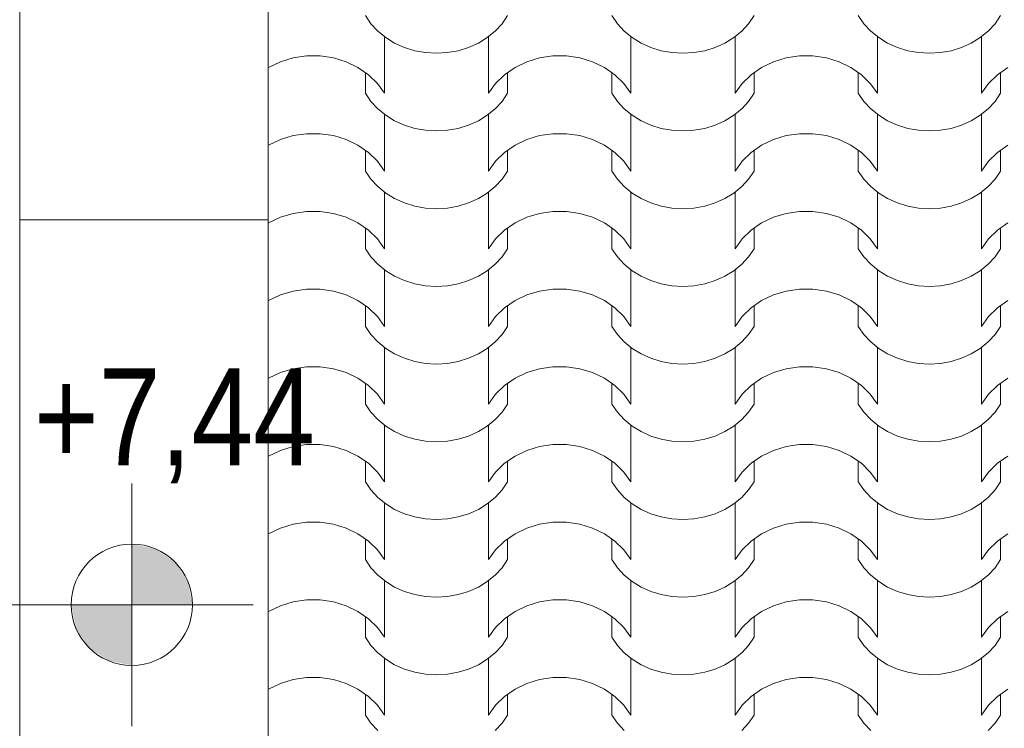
# Model space of a CAD drawing. Extents: x -631805 to -376315, y -40155 to 84873.
# Tile 223 of 256: x -489432 to -487809, y 65354 to 66521. Entities that reach past the tile are written whole.
import ezdxf

# ---------------------------------------------------------------- set-up
doc = ezdxf.new("R2010")
doc.units = 0
doc.header["$MEASUREMENT"] = 0
doc.linetypes.add('Dashed', pattern=[564.444447, 282.222223, -282.222223])
for name, color, linetype, lineweight in [('arch wypelnienia_Nr_Pióra__102', 252, 'Continuous', 9), ('INWENT RZĘDNE_Nr_Pióra__21', 252, 'Continuous', 9), ('INWENT.ŚCIANY_Nr_Pióra__21', 252, 'Continuous', 9), ('INWENT.ŚCIANY_Nr_Pióra__5', 252, 'Continuous', 13)]:
    doc.layers.add(name, color=color, linetype=linetype, lineweight=lineweight)
doc.layers.add('INWENT RZĘDNE', color=252, linetype='Continuous')
doc.styles.add('GENERATED_STYLE_1', font='ARIALN.TTF')

# ---------------------------------------------------------------- blocks, each defined once
blk = doc.blocks.new('*X879')
at = {"layer": 'arch wypelnienia_Nr_Pióra__102', "linetype": 'Continuous'}
for p, q in [((-490551, 130987.5), (-490560.2, 131000.9)), ((-490325.6, 131000.9), (-490334.8, 130987.5)), ((-490144.6, 130987.5), (-490153.8, 131000.9)), ((-489919.2, 131000.9), (-489928.4, 130987.5)), ((-489738.2, 130987.5), (-489747.4, 131000.9)), ((-489512.8, 131000.9), (-489522, 130987.5)), ((-490539.7, 130975.4), (-490551, 130987.5)), ((-490334.8, 130987.5), (-490346.1, 130975.4)), ((-490133.3, 130975.4), (-490144.6, 130987.5)), ((-489928.4, 130987.5), (-489939.7, 130975.4)), ((-489726.9, 130975.4), (-489738.2, 130987.5)), ((-489522, 130987.5), (-489533.3, 130975.4)), ((-490526.6, 130964.7), (-490539.7, 130975.4)), ((-490346.1, 130975.4), (-490359.2, 130964.7)), ((-490120.2, 130964.7), (-490133.3, 130975.4)), ((-489939.7, 130975.4), (-489952.8, 130964.7)), ((-489713.8, 130964.7), (-489726.9, 130975.4)), ((-489533.3, 130975.4), (-489546.4, 130964.7)), ((-490528.8, 130966.2), (-490528.8, 130891.9)), ((-490511.9, 130955.6), (-490526.6, 130964.7)), ((-490495.8, 130948.4), (-490511.9, 130955.6)), ((-490373.9, 130955.6), (-490390, 130948.4)), ((-490359.2, 130964.7), (-490373.9, 130955.6)), ((-490357, 130966.2), (-490357, 130891.9)), ((-490122.4, 130966.2), (-490122.4, 130891.9)), ((-490105.5, 130955.6), (-490120.2, 130964.7)), ((-490089.4, 130948.4), (-490105.5, 130955.6)), ((-489967.5, 130955.6), (-489983.6, 130948.4)), ((-489952.8, 130964.7), (-489967.5, 130955.6)), ((-489950.6, 130966.2), (-489950.6, 130891.9)), ((-489716, 130966.2), (-489716, 130891.9)), ((-489699.1, 130955.6), (-489713.8, 130964.7)), ((-489683, 130948.4), (-489699.1, 130955.6)), ((-489561.1, 130955.6), (-489577.2, 130948.4)), ((-489546.4, 130964.7), (-489561.1, 130955.6)), ((-489544.2, 130966.2), (-489544.2, 130891.9)), ((-490528.8, 130947.2), (-490528.8, 130872.8)), ((-490478.8, 130943.1), (-490495.8, 130948.4)), ((-490461, 130939.9), (-490478.8, 130943.1)), ((-490442.9, 130938.9), (-490461, 130939.9)), ((-490424.8, 130939.9), (-490442.9, 130938.9)), ((-490407, 130943.1), (-490424.8, 130939.9)), ((-490390, 130948.4), (-490407, 130943.1)), ((-490357, 130947.2), (-490357, 130872.8)), ((-490122.4, 130947.2), (-490122.4, 130872.8)), ((-490072.4, 130943.1), (-490089.4, 130948.4)), ((-490054.6, 130939.9), (-490072.4, 130943.1)), ((-490036.5, 130938.9), (-490054.6, 130939.9)), ((-490018.4, 130939.9), (-490036.5, 130938.9)), ((-490000.6, 130943.1), (-490018.4, 130939.9)), ((-489983.6, 130948.4), (-490000.6, 130943.1)), ((-489950.6, 130947.2), (-489950.6, 130872.8)), ((-489716, 130947.2), (-489716, 130872.8)), ((-489666, 130943.1), (-489683, 130948.4)), ((-489648.2, 130939.9), (-489666, 130943.1)), ((-489630.1, 130938.9), (-489648.2, 130939.9)), ((-489612, 130939.9), (-489630.1, 130938.9)), ((-489594.2, 130943.1), (-489612, 130939.9)), ((-489577.2, 130948.4), (-489594.2, 130943.1)), ((-489544.2, 130947.2), (-489544.2, 130872.8)), ((-490719.8, 130915.4), (-490700.3, 130924.8)), ((-490700.3, 130924.8), (-490679.3, 130931.2)), ((-490679.3, 130931.2), (-490657.3, 130934.4)), ((-490657.3, 130934.4), (-490646.1, 130934.4)), ((-490646.1, 130934.4), (-490634.9, 130934.4)), ((-490634.9, 130934.4), (-490612.9, 130931.2)), ((-490612.9, 130931.2), (-490591.9, 130924.8)), ((-490591.9, 130924.8), (-490572.4, 130915.4)), ((-490313.4, 130915.4), (-490293.9, 130924.8)), ((-490293.9, 130924.8), (-490272.9, 130931.2)), ((-490272.9, 130931.2), (-490250.9, 130934.4)), ((-490250.9, 130934.4), (-490239.7, 130934.4)), ((-490239.7, 130934.4), (-490228.5, 130934.4)), ((-490228.5, 130934.4), (-490206.5, 130931.2)), ((-490206.5, 130931.2), (-490185.5, 130924.8)), ((-490185.5, 130924.8), (-490166, 130915.4)), ((-489907, 130915.4), (-489887.5, 130924.8)), ((-489887.5, 130924.8), (-489866.5, 130931.2)), ((-489866.5, 130931.2), (-489844.5, 130934.4)), ((-489844.5, 130934.4), (-489833.3, 130934.4)), ((-489833.3, 130934.4), (-489822.1, 130934.4)), ((-489822.1, 130934.4), (-489800.1, 130931.2)), ((-489800.1, 130931.2), (-489779.1, 130924.8)), ((-489779.1, 130924.8), (-489759.6, 130915.4)), ((-490720.2, 130915.2), (-490719.8, 130915.4)), ((-490572.4, 130915.4), (-490555.1, 130903.4)), ((-490560.2, 130907), (-490560.2, 130872.8)), ((-490555.1, 130903.4), (-490540.4, 130889.1)), ((-490345.4, 130889.1), (-490330.7, 130903.4)), ((-490330.7, 130903.4), (-490313.4, 130915.4)), ((-490325.6, 130907), (-490325.6, 130872.8)), ((-490166, 130915.4), (-490148.7, 130903.4)), ((-490153.8, 130907), (-490153.8, 130872.8)), ((-490148.7, 130903.4), (-490134, 130889.1)), ((-489939, 130889.1), (-489924.3, 130903.4)), ((-489924.3, 130903.4), (-489907, 130915.4)), ((-489919.2, 130907), (-489919.2, 130872.8)), ((-489759.6, 130915.4), (-489742.3, 130903.4)), ((-489747.4, 130907), (-489747.4, 130872.8)), ((-489742.3, 130903.4), (-489727.6, 130889.1)), ((-489532.6, 130889.1), (-489517.9, 130903.4)), ((-489517.9, 130903.4), (-489500.6, 130915.4)), ((-489512.8, 130907), (-489512.8, 130872.8)), ((-490540.4, 130889.1), (-490528.8, 130872.8)), ((-490357, 130872.8), (-490345.4, 130889.1)), ((-490134, 130889.1), (-490122.4, 130872.8)), ((-489950.6, 130872.8), (-489939, 130889.1)), ((-489727.6, 130889.1), (-489716, 130872.8)), ((-489544.2, 130872.8), (-489532.6, 130889.1)), ((-490551, 130859.4), (-490560.2, 130872.8)), ((-490325.6, 130872.8), (-490334.8, 130859.4)), ((-490144.6, 130859.4), (-490153.8, 130872.8)), ((-489919.2, 130872.8), (-489928.4, 130859.4)), ((-489738.2, 130859.4), (-489747.4, 130872.8)), ((-489512.8, 130872.8), (-489522, 130859.4)), ((-490539.7, 130847.3), (-490551, 130859.4)), ((-490334.8, 130859.4), (-490346.1, 130847.3)), ((-490133.3, 130847.3), (-490144.6, 130859.4)), ((-489928.4, 130859.4), (-489939.7, 130847.3)), ((-489726.9, 130847.3), (-489738.2, 130859.4)), ((-489522, 130859.4), (-489533.3, 130847.3)), ((-490526.6, 130836.6), (-490539.7, 130847.3)), ((-490346.1, 130847.3), (-490359.2, 130836.6)), ((-490120.2, 130836.6), (-490133.3, 130847.3)), ((-489939.7, 130847.3), (-489952.8, 130836.6)), ((-489713.8, 130836.6), (-489726.9, 130847.3)), ((-489533.3, 130847.3), (-489546.4, 130836.6)), ((-490528.8, 130838.2), (-490528.8, 130763.8)), ((-490511.9, 130827.5), (-490526.6, 130836.6)), ((-490495.8, 130820.3), (-490511.9, 130827.5)), ((-490373.9, 130827.5), (-490390, 130820.3)), ((-490359.2, 130836.6), (-490373.9, 130827.5)), ((-490357, 130838.2), (-490357, 130763.8)), ((-490122.4, 130838.2), (-490122.4, 130763.8)), ((-490105.5, 130827.5), (-490120.2, 130836.6)), ((-490089.4, 130820.3), (-490105.5, 130827.5)), ((-489967.5, 130827.5), (-489983.6, 130820.3)), ((-489952.8, 130836.6), (-489967.5, 130827.5)), ((-489950.6, 130838.2), (-489950.6, 130763.8)), ((-489716, 130838.2), (-489716, 130763.8)), ((-489699.1, 130827.5), (-489713.8, 130836.6)), ((-489683, 130820.3), (-489699.1, 130827.5)), ((-489561.1, 130827.5), (-489577.2, 130820.3)), ((-489546.4, 130836.6), (-489561.1, 130827.5)), ((-489544.2, 130838.2), (-489544.2, 130763.8)), ((-490679.3, 130803.1), (-490657.3, 130806.3)), ((-490657.3, 130806.3), (-490646.1, 130806.3)), ((-490646.1, 130806.3), (-490634.9, 130806.3)), ((-490634.9, 130806.3), (-490612.9, 130803.1)), ((-490528.8, 130819.1), (-490528.8, 130744.7)), ((-490478.8, 130815.1), (-490495.8, 130820.3)), ((-490461, 130811.9), (-490478.8, 130815.1)), ((-490442.9, 130810.8), (-490461, 130811.9)), ((-490424.8, 130811.9), (-490442.9, 130810.8)), ((-490407, 130815.1), (-490424.8, 130811.9)), ((-490390, 130820.3), (-490407, 130815.1)), ((-490357, 130819.1), (-490357, 130744.7)), ((-490272.9, 130803.1), (-490250.9, 130806.3)), ((-490250.9, 130806.3), (-490239.7, 130806.3)), ((-490239.7, 130806.3), (-490228.5, 130806.3)), ((-490228.5, 130806.3), (-490206.5, 130803.1)), ((-490122.4, 130819.1), (-490122.4, 130744.7)), ((-490072.4, 130815.1), (-490089.4, 130820.3)), ((-490054.6, 130811.9), (-490072.4, 130815.1)), ((-490036.5, 130810.8), (-490054.6, 130811.9)), ((-490018.4, 130811.9), (-490036.5, 130810.8)), ((-490000.6, 130815.1), (-490018.4, 130811.9)), ((-489983.6, 130820.3), (-490000.6, 130815.1)), ((-489950.6, 130819.1), (-489950.6, 130744.7)), ((-489866.5, 130803.1), (-489844.5, 130806.3)), ((-489844.5, 130806.3), (-489833.3, 130806.3)), ((-489833.3, 130806.3), (-489822.1, 130806.3)), ((-489822.1, 130806.3), (-489800.1, 130803.1)), ((-489716, 130819.1), (-489716, 130744.7)), ((-489666, 130815.1), (-489683, 130820.3)), ((-489648.2, 130811.9), (-489666, 130815.1)), ((-489630.1, 130810.8), (-489648.2, 130811.9)), ((-489612, 130811.9), (-489630.1, 130810.8)), ((-489594.2, 130815.1), (-489612, 130811.9)), ((-489577.2, 130820.3), (-489594.2, 130815.1)), ((-489544.2, 130819.1), (-489544.2, 130744.7)), ((-490719.8, 130787.4), (-490700.3, 130796.7)), ((-490700.3, 130796.7), (-490679.3, 130803.1)), ((-490612.9, 130803.1), (-490591.9, 130796.7)), ((-490591.9, 130796.7), (-490572.4, 130787.4)), ((-490313.4, 130787.4), (-490293.9, 130796.7)), ((-490293.9, 130796.7), (-490272.9, 130803.1)), ((-490206.5, 130803.1), (-490185.5, 130796.7)), ((-490185.5, 130796.7), (-490166, 130787.4)), ((-489907, 130787.4), (-489887.5, 130796.7)), ((-489887.5, 130796.7), (-489866.5, 130803.1)), ((-489800.1, 130803.1), (-489779.1, 130796.7)), ((-489779.1, 130796.7), (-489759.6, 130787.4)), ((-490720.2, 130787.1), (-490719.8, 130787.4)), ((-490572.4, 130787.4), (-490555.1, 130775.4)), ((-490560.2, 130778.9), (-490560.2, 130744.7)), ((-490555.1, 130775.4), (-490540.4, 130761)), ((-490345.4, 130761), (-490330.7, 130775.4)), ((-490330.7, 130775.4), (-490313.4, 130787.4)), ((-490325.6, 130778.9), (-490325.6, 130744.7)), ((-490166, 130787.4), (-490148.7, 130775.4)), ((-490153.8, 130778.9), (-490153.8, 130744.7)), ((-490148.7, 130775.4), (-490134, 130761)), ((-489939, 130761), (-489924.3, 130775.4)), ((-489924.3, 130775.4), (-489907, 130787.4)), ((-489919.2, 130778.9), (-489919.2, 130744.7)), ((-489759.6, 130787.4), (-489742.3, 130775.4)), ((-489747.4, 130778.9), (-489747.4, 130744.7)), ((-489742.3, 130775.4), (-489727.6, 130761)), ((-489532.6, 130761), (-489517.9, 130775.4)), ((-489517.9, 130775.4), (-489500.6, 130787.4)), ((-489512.8, 130778.9), (-489512.8, 130744.7)), ((-490540.4, 130761), (-490528.8, 130744.7)), ((-490357, 130744.7), (-490345.4, 130761)), ((-490134, 130761), (-490122.4, 130744.7)), ((-489950.6, 130744.7), (-489939, 130761)), ((-489727.6, 130761), (-489716, 130744.7)), ((-489544.2, 130744.7), (-489532.6, 130761)), ((-490551, 130731.4), (-490560.2, 130744.7)), ((-490325.6, 130744.7), (-490334.8, 130731.4)), ((-490144.6, 130731.4), (-490153.8, 130744.7)), ((-489919.2, 130744.7), (-489928.4, 130731.4)), ((-489738.2, 130731.4), (-489747.4, 130744.7)), ((-489512.8, 130744.7), (-489522, 130731.4)), ((-490539.7, 130719.2), (-490551, 130731.4)), ((-490334.8, 130731.4), (-490346.1, 130719.2)), ((-490133.3, 130719.2), (-490144.6, 130731.4)), ((-489928.4, 130731.4), (-489939.7, 130719.2)), ((-489726.9, 130719.2), (-489738.2, 130731.4)), ((-489522, 130731.4), (-489533.3, 130719.2)), ((-490526.6, 130708.5), (-490539.7, 130719.2)), ((-490528.8, 130710.1), (-490528.8, 130635.7)), ((-490511.9, 130699.5), (-490526.6, 130708.5)), ((-490359.2, 130708.5), (-490373.9, 130699.5)), ((-490346.1, 130719.2), (-490359.2, 130708.5)), ((-490357, 130710.1), (-490357, 130635.7)), ((-490120.2, 130708.5), (-490133.3, 130719.2)), ((-490122.4, 130710.1), (-490122.4, 130635.7)), ((-490105.5, 130699.5), (-490120.2, 130708.5)), ((-489952.8, 130708.5), (-489967.5, 130699.5)), ((-489939.7, 130719.2), (-489952.8, 130708.5)), ((-489950.6, 130710.1), (-489950.6, 130635.7)), ((-489713.8, 130708.5), (-489726.9, 130719.2)), ((-489716, 130710.1), (-489716, 130635.7)), ((-489699.1, 130699.5), (-489713.8, 130708.5)), ((-489546.4, 130708.5), (-489561.1, 130699.5)), ((-489533.3, 130719.2), (-489546.4, 130708.5)), ((-489544.2, 130710.1), (-489544.2, 130635.7)), ((-490495.8, 130692.2), (-490511.9, 130699.5)), ((-490373.9, 130699.5), (-490390, 130692.2)), ((-490089.4, 130692.2), (-490105.5, 130699.5)), ((-489967.5, 130699.5), (-489983.6, 130692.2)), ((-489683, 130692.2), (-489699.1, 130699.5)), ((-489561.1, 130699.5), (-489577.2, 130692.2)), ((-490679.3, 130675), (-490657.3, 130678.3)), ((-490657.3, 130678.3), (-490646.1, 130678.3)), ((-490646.1, 130678.3), (-490634.9, 130678.3)), ((-490634.9, 130678.3), (-490612.9, 130675)), ((-490528.8, 130691), (-490528.8, 130616.7)), ((-490478.8, 130687), (-490495.8, 130692.2)), ((-490461, 130683.8), (-490478.8, 130687)), ((-490442.9, 130682.7), (-490461, 130683.8)), ((-490424.8, 130683.8), (-490442.9, 130682.7)), ((-490407, 130687), (-490424.8, 130683.8)), ((-490390, 130692.2), (-490407, 130687)), ((-490357, 130691), (-490357, 130616.7)), ((-490272.9, 130675), (-490250.9, 130678.3)), ((-490250.9, 130678.3), (-490239.7, 130678.3)), ((-490239.7, 130678.3), (-490228.5, 130678.3)), ((-490228.5, 130678.3), (-490206.5, 130675)), ((-490122.4, 130691), (-490122.4, 130616.7)), ((-490072.4, 130687), (-490089.4, 130692.2)), ((-490054.6, 130683.8), (-490072.4, 130687)), ((-490036.5, 130682.7), (-490054.6, 130683.8)), ((-490018.4, 130683.8), (-490036.5, 130682.7)), ((-490000.6, 130687), (-490018.4, 130683.8)), ((-489983.6, 130692.2), (-490000.6, 130687)), ((-489950.6, 130691), (-489950.6, 130616.7)), ((-489866.5, 130675), (-489844.5, 130678.3)), ((-489844.5, 130678.3), (-489833.3, 130678.3)), ((-489833.3, 130678.3), (-489822.1, 130678.3)), ((-489822.1, 130678.3), (-489800.1, 130675)), ((-489716, 130691), (-489716, 130616.7)), ((-489666, 130687), (-489683, 130692.2)), ((-489648.2, 130683.8), (-489666, 130687)), ((-489630.1, 130682.7), (-489648.2, 130683.8)), ((-489612, 130683.8), (-489630.1, 130682.7)), ((-489594.2, 130687), (-489612, 130683.8)), ((-489577.2, 130692.2), (-489594.2, 130687)), ((-489544.2, 130691), (-489544.2, 130616.7)), ((-490719.8, 130659.3), (-490700.3, 130668.6)), ((-490700.3, 130668.6), (-490679.3, 130675)), ((-490612.9, 130675), (-490591.9, 130668.6)), ((-490591.9, 130668.6), (-490572.4, 130659.3)), ((-490313.4, 130659.3), (-490293.9, 130668.6)), ((-490293.9, 130668.6), (-490272.9, 130675)), ((-490206.5, 130675), (-490185.5, 130668.6)), ((-490185.5, 130668.6), (-490166, 130659.3)), ((-489907, 130659.3), (-489887.5, 130668.6)), ((-489887.5, 130668.6), (-489866.5, 130675)), ((-489800.1, 130675), (-489779.1, 130668.6)), ((-489779.1, 130668.6), (-489759.6, 130659.3)), ((-490720.2, 130659), (-490719.8, 130659.3)), ((-490572.4, 130659.3), (-490555.1, 130647.3)), ((-490560.2, 130650.8), (-490560.2, 130616.7)), ((-490555.1, 130647.3), (-490540.4, 130632.9)), ((-490345.4, 130632.9), (-490330.7, 130647.3)), ((-490330.7, 130647.3), (-490313.4, 130659.3)), ((-490325.6, 130650.8), (-490325.6, 130616.7)), ((-490166, 130659.3), (-490148.7, 130647.3)), ((-490153.8, 130650.8), (-490153.8, 130616.7)), ((-490148.7, 130647.3), (-490134, 130632.9)), ((-489939, 130632.9), (-489924.3, 130647.3)), ((-489924.3, 130647.3), (-489907, 130659.3)), ((-489919.2, 130650.8), (-489919.2, 130616.7)), ((-489759.6, 130659.3), (-489742.3, 130647.3)), ((-489747.4, 130650.8), (-489747.4, 130616.7)), ((-489742.3, 130647.3), (-489727.6, 130632.9)), ((-489532.6, 130632.9), (-489517.9, 130647.3)), ((-489517.9, 130647.3), (-489500.6, 130659.3)), ((-489512.8, 130650.8), (-489512.8, 130616.7)), ((-490540.4, 130632.9), (-490528.8, 130616.7)), ((-490357, 130616.7), (-490345.4, 130632.9)), ((-490134, 130632.9), (-490122.4, 130616.7)), ((-489950.6, 130616.7), (-489939, 130632.9)), ((-489727.6, 130632.9), (-489716, 130616.7)), ((-489544.2, 130616.7), (-489532.6, 130632.9)), ((-490551, 130603.3), (-490560.2, 130616.7)), ((-490325.6, 130616.7), (-490334.8, 130603.3)), ((-490144.6, 130603.3), (-490153.8, 130616.7)), ((-489919.2, 130616.7), (-489928.4, 130603.3)), ((-489738.2, 130603.3), (-489747.4, 130616.7)), ((-489512.8, 130616.7), (-489522, 130603.3)), ((-490539.7, 130591.2), (-490551, 130603.3)), ((-490334.8, 130603.3), (-490346.1, 130591.2)), ((-490133.3, 130591.2), (-490144.6, 130603.3)), ((-489928.4, 130603.3), (-489939.7, 130591.2)), ((-489726.9, 130591.2), (-489738.2, 130603.3)), ((-489522, 130603.3), (-489533.3, 130591.2)), ((-490526.6, 130580.5), (-490539.7, 130591.2)), ((-490528.8, 130582), (-490528.8, 130507.7)), ((-490511.9, 130571.4), (-490526.6, 130580.5)), ((-490359.2, 130580.5), (-490373.9, 130571.4)), ((-490346.1, 130591.2), (-490359.2, 130580.5)), ((-490357, 130582), (-490357, 130507.7)), ((-490120.2, 130580.5), (-490133.3, 130591.2)), ((-490122.4, 130582), (-490122.4, 130507.7)), ((-490105.5, 130571.4), (-490120.2, 130580.5)), ((-489952.8, 130580.5), (-489967.5, 130571.4)), ((-489939.7, 130591.2), (-489952.8, 130580.5)), ((-489950.6, 130582), (-489950.6, 130507.7)), ((-489713.8, 130580.5), (-489726.9, 130591.2)), ((-489716, 130582), (-489716, 130507.7)), ((-489699.1, 130571.4), (-489713.8, 130580.5)), ((-489546.4, 130580.5), (-489561.1, 130571.4)), ((-489533.3, 130591.2), (-489546.4, 130580.5)), ((-489544.2, 130582), (-489544.2, 130507.7)), ((-490528.8, 130563), (-490528.8, 130488.6)), ((-490495.8, 130564.2), (-490511.9, 130571.4)), ((-490478.8, 130558.9), (-490495.8, 130564.2)), ((-490390, 130564.2), (-490407, 130558.9)), ((-490373.9, 130571.4), (-490390, 130564.2)), ((-490357, 130563), (-490357, 130488.6)), ((-490122.4, 130563), (-490122.4, 130488.6)), ((-490089.4, 130564.2), (-490105.5, 130571.4)), ((-490072.4, 130558.9), (-490089.4, 130564.2)), ((-489983.6, 130564.2), (-490000.6, 130558.9)), ((-489967.5, 130571.4), (-489983.6, 130564.2)), ((-489950.6, 130563), (-489950.6, 130488.6)), ((-489716, 130563), (-489716, 130488.6)), ((-489683, 130564.2), (-489699.1, 130571.4)), ((-489666, 130558.9), (-489683, 130564.2)), ((-489577.2, 130564.2), (-489594.2, 130558.9)), ((-489561.1, 130571.4), (-489577.2, 130564.2)), ((-489544.2, 130563), (-489544.2, 130488.6)), ((-490700.3, 130540.6), (-490679.3, 130547)), ((-490679.3, 130547), (-490657.3, 130550.2)), ((-490657.3, 130550.2), (-490646.1, 130550.2)), ((-490646.1, 130550.2), (-490634.9, 130550.2)), ((-490634.9, 130550.2), (-490612.9, 130547)), ((-490612.9, 130547), (-490591.9, 130540.6)), ((-490461, 130555.7), (-490478.8, 130558.9)), ((-490442.9, 130554.6), (-490461, 130555.7)), ((-490424.8, 130555.7), (-490442.9, 130554.6)), ((-490407, 130558.9), (-490424.8, 130555.7)), ((-490293.9, 130540.6), (-490272.9, 130547)), ((-490272.9, 130547), (-490250.9, 130550.2)), ((-490250.9, 130550.2), (-490239.7, 130550.2)), ((-490239.7, 130550.2), (-490228.5, 130550.2)), ((-490228.5, 130550.2), (-490206.5, 130547)), ((-490206.5, 130547), (-490185.5, 130540.6)), ((-490054.6, 130555.7), (-490072.4, 130558.9)), ((-490036.5, 130554.6), (-490054.6, 130555.7)), ((-490018.4, 130555.7), (-490036.5, 130554.6)), ((-490000.6, 130558.9), (-490018.4, 130555.7)), ((-489887.5, 130540.6), (-489866.5, 130547)), ((-489866.5, 130547), (-489844.5, 130550.2)), ((-489844.5, 130550.2), (-489833.3, 130550.2)), ((-489833.3, 130550.2), (-489822.1, 130550.2)), ((-489822.1, 130550.2), (-489800.1, 130547)), ((-489800.1, 130547), (-489779.1, 130540.6)), ((-489648.2, 130555.7), (-489666, 130558.9)), ((-489630.1, 130554.6), (-489648.2, 130555.7)), ((-489612, 130555.7), (-489630.1, 130554.6)), ((-489594.2, 130558.9), (-489612, 130555.7)), ((-490720.2, 130531), (-490719.8, 130531.2)), ((-490719.8, 130531.2), (-490700.3, 130540.6)), ((-490591.9, 130540.6), (-490572.4, 130531.2)), ((-490572.4, 130531.2), (-490555.1, 130519.2)), ((-490330.7, 130519.2), (-490313.4, 130531.2)), ((-490313.4, 130531.2), (-490293.9, 130540.6)), ((-490185.5, 130540.6), (-490166, 130531.2)), ((-490166, 130531.2), (-490148.7, 130519.2)), ((-489924.3, 130519.2), (-489907, 130531.2)), ((-489907, 130531.2), (-489887.5, 130540.6)), ((-489779.1, 130540.6), (-489759.6, 130531.2)), ((-489759.6, 130531.2), (-489742.3, 130519.2)), ((-489517.9, 130519.2), (-489500.6, 130531.2)), ((-490560.2, 130522.8), (-490560.2, 130488.6)), ((-490555.1, 130519.2), (-490540.4, 130504.9)), ((-490345.4, 130504.9), (-490330.7, 130519.2)), ((-490325.6, 130522.8), (-490325.6, 130488.6)), ((-490153.8, 130522.8), (-490153.8, 130488.6)), ((-490148.7, 130519.2), (-490134, 130504.9)), ((-489939, 130504.9), (-489924.3, 130519.2)), ((-489919.2, 130522.8), (-489919.2, 130488.6)), ((-489747.4, 130522.8), (-489747.4, 130488.6)), ((-489742.3, 130519.2), (-489727.6, 130504.9)), ((-489532.6, 130504.9), (-489517.9, 130519.2)), ((-489512.8, 130522.8), (-489512.8, 130488.6)), ((-490540.4, 130504.9), (-490528.8, 130488.6)), ((-490357, 130488.6), (-490345.4, 130504.9)), ((-490134, 130504.9), (-490122.4, 130488.6)), ((-489950.6, 130488.6), (-489939, 130504.9)), ((-489727.6, 130504.9), (-489716, 130488.6)), ((-489544.2, 130488.6), (-489532.6, 130504.9)), ((-490551, 130475.2), (-490560.2, 130488.6)), ((-490325.6, 130488.6), (-490334.8, 130475.2)), ((-490144.6, 130475.2), (-490153.8, 130488.6)), ((-489919.2, 130488.6), (-489928.4, 130475.2)), ((-489738.2, 130475.2), (-489747.4, 130488.6)), ((-489512.8, 130488.6), (-489522, 130475.2)), ((-490539.7, 130463.1), (-490551, 130475.2)), ((-490334.8, 130475.2), (-490346.1, 130463.1)), ((-490133.3, 130463.1), (-490144.6, 130475.2)), ((-489928.4, 130475.2), (-489939.7, 130463.1)), ((-489726.9, 130463.1), (-489738.2, 130475.2)), ((-489522, 130475.2), (-489533.3, 130463.1)), ((-490526.6, 130452.4), (-490539.7, 130463.1)), ((-490528.8, 130453.9), (-490528.8, 130379.6)), ((-490511.9, 130443.3), (-490526.6, 130452.4)), ((-490359.2, 130452.4), (-490373.9, 130443.3)), ((-490346.1, 130463.1), (-490359.2, 130452.4)), ((-490357, 130453.9), (-490357, 130379.6)), ((-490120.2, 130452.4), (-490133.3, 130463.1)), ((-490122.4, 130453.9), (-490122.4, 130379.6)), ((-490105.5, 130443.3), (-490120.2, 130452.4)), ((-489952.8, 130452.4), (-489967.5, 130443.3)), ((-489939.7, 130463.1), (-489952.8, 130452.4)), ((-489950.6, 130453.9), (-489950.6, 130379.6)), ((-489713.8, 130452.4), (-489726.9, 130463.1)), ((-489716, 130453.9), (-489716, 130379.6)), ((-489699.1, 130443.3), (-489713.8, 130452.4)), ((-489546.4, 130452.4), (-489561.1, 130443.3)), ((-489533.3, 130463.1), (-489546.4, 130452.4)), ((-489544.2, 130453.9), (-489544.2, 130379.6)), ((-490528.8, 130434.9), (-490528.8, 130360.5)), ((-490495.8, 130436.1), (-490511.9, 130443.3)), ((-490478.8, 130430.8), (-490495.8, 130436.1)), ((-490390, 130436.1), (-490407, 130430.8)), ((-490373.9, 130443.3), (-490390, 130436.1)), ((-490357, 130434.9), (-490357, 130360.5)), ((-490122.4, 130434.9), (-490122.4, 130360.5)), ((-490089.4, 130436.1), (-490105.5, 130443.3)), ((-490072.4, 130430.8), (-490089.4, 130436.1)), ((-489983.6, 130436.1), (-490000.6, 130430.8)), ((-489967.5, 130443.3), (-489983.6, 130436.1)), ((-489950.6, 130434.9), (-489950.6, 130360.5)), ((-489716, 130434.9), (-489716, 130360.5)), ((-489683, 130436.1), (-489699.1, 130443.3)), ((-489666, 130430.8), (-489683, 130436.1)), ((-489577.2, 130436.1), (-489594.2, 130430.8)), ((-489561.1, 130443.3), (-489577.2, 130436.1)), ((-489544.2, 130434.9), (-489544.2, 130360.5)), ((-490700.3, 130412.5), (-490679.3, 130418.9)), ((-490679.3, 130418.9), (-490657.3, 130422.1)), ((-490657.3, 130422.1), (-490646.1, 130422.1)), ((-490646.1, 130422.1), (-490634.9, 130422.1)), ((-490634.9, 130422.1), (-490612.9, 130418.9)), ((-490612.9, 130418.9), (-490591.9, 130412.5)), ((-490461, 130427.7), (-490478.8, 130430.8)), ((-490442.9, 130426.6), (-490461, 130427.7)), ((-490424.8, 130427.7), (-490442.9, 130426.6)), ((-490407, 130430.8), (-490424.8, 130427.7)), ((-490293.9, 130412.5), (-490272.9, 130418.9)), ((-490272.9, 130418.9), (-490250.9, 130422.1)), ((-490250.9, 130422.1), (-490239.7, 130422.1)), ((-490239.7, 130422.1), (-490228.5, 130422.1)), ((-490228.5, 130422.1), (-490206.5, 130418.9)), ((-490206.5, 130418.9), (-490185.5, 130412.5)), ((-490054.6, 130427.7), (-490072.4, 130430.8)), ((-490036.5, 130426.6), (-490054.6, 130427.7)), ((-490018.4, 130427.7), (-490036.5, 130426.6)), ((-490000.6, 130430.8), (-490018.4, 130427.7)), ((-489887.5, 130412.5), (-489866.5, 130418.9)), ((-489866.5, 130418.9), (-489844.5, 130422.1)), ((-489844.5, 130422.1), (-489833.3, 130422.1)), ((-489833.3, 130422.1), (-489822.1, 130422.1)), ((-489822.1, 130422.1), (-489800.1, 130418.9)), ((-489800.1, 130418.9), (-489779.1, 130412.5)), ((-489648.2, 130427.7), (-489666, 130430.8)), ((-489630.1, 130426.6), (-489648.2, 130427.7)), ((-489612, 130427.7), (-489630.1, 130426.6)), ((-489594.2, 130430.8), (-489612, 130427.7)), ((-490720.2, 130402.9), (-490719.8, 130403.2)), ((-490719.8, 130403.2), (-490700.3, 130412.5)), ((-490591.9, 130412.5), (-490572.4, 130403.2)), ((-490572.4, 130403.2), (-490555.1, 130391.2)), ((-490330.7, 130391.2), (-490313.4, 130403.2)), ((-490313.4, 130403.2), (-490293.9, 130412.5)), ((-490185.5, 130412.5), (-490166, 130403.2)), ((-490166, 130403.2), (-490148.7, 130391.2)), ((-489924.3, 130391.2), (-489907, 130403.2)), ((-489907, 130403.2), (-489887.5, 130412.5)), ((-489779.1, 130412.5), (-489759.6, 130403.2)), ((-489759.6, 130403.2), (-489742.3, 130391.2)), ((-489517.9, 130391.2), (-489500.6, 130403.2)), ((-490560.2, 130394.7), (-490560.2, 130360.5)), ((-490555.1, 130391.2), (-490540.4, 130376.8)), ((-490345.4, 130376.8), (-490330.7, 130391.2)), ((-490325.6, 130394.7), (-490325.6, 130360.5)), ((-490153.8, 130394.7), (-490153.8, 130360.5)), ((-490148.7, 130391.2), (-490134, 130376.8)), ((-489939, 130376.8), (-489924.3, 130391.2)), ((-489919.2, 130394.7), (-489919.2, 130360.5)), ((-489747.4, 130394.7), (-489747.4, 130360.5)), ((-489742.3, 130391.2), (-489727.6, 130376.8)), ((-489532.6, 130376.8), (-489517.9, 130391.2)), ((-489512.8, 130394.7), (-489512.8, 130360.5)), ((-490540.4, 130376.8), (-490528.8, 130360.5)), ((-490357, 130360.5), (-490345.4, 130376.8)), ((-490134, 130376.8), (-490122.4, 130360.5)), ((-489950.6, 130360.5), (-489939, 130376.8)), ((-489727.6, 130376.8), (-489716, 130360.5)), ((-489544.2, 130360.5), (-489532.6, 130376.8)), ((-490551, 130347.2), (-490560.2, 130360.5)), ((-490325.6, 130360.5), (-490334.8, 130347.2)), ((-490144.6, 130347.2), (-490153.8, 130360.5)), ((-489919.2, 130360.5), (-489928.4, 130347.2)), ((-489738.2, 130347.2), (-489747.4, 130360.5)), ((-489512.8, 130360.5), (-489522, 130347.2)), ((-490539.7, 130335), (-490551, 130347.2)), ((-490334.8, 130347.2), (-490346.1, 130335)), ((-490133.3, 130335), (-490144.6, 130347.2)), ((-489928.4, 130347.2), (-489939.7, 130335)), ((-489726.9, 130335), (-489738.2, 130347.2)), ((-489522, 130347.2), (-489533.3, 130335)), ((-490526.6, 130324.3), (-490539.7, 130335)), ((-490528.8, 130325.9), (-490528.8, 130251.5)), ((-490511.9, 130315.3), (-490526.6, 130324.3)), ((-490359.2, 130324.3), (-490373.9, 130315.3)), ((-490346.1, 130335), (-490359.2, 130324.3)), ((-490357, 130325.9), (-490357, 130251.5)), ((-490120.2, 130324.3), (-490133.3, 130335)), ((-490122.4, 130325.9), (-490122.4, 130251.5)), ((-490105.5, 130315.3), (-490120.2, 130324.3)), ((-489952.8, 130324.3), (-489967.5, 130315.3)), ((-489939.7, 130335), (-489952.8, 130324.3)), ((-489950.6, 130325.9), (-489950.6, 130251.5)), ((-489713.8, 130324.3), (-489726.9, 130335)), ((-489716, 130325.9), (-489716, 130251.5)), ((-489699.1, 130315.3), (-489713.8, 130324.3)), ((-489546.4, 130324.3), (-489561.1, 130315.3)), ((-489533.3, 130335), (-489546.4, 130324.3)), ((-489544.2, 130325.9), (-489544.2, 130251.5)), ((-490528.8, 130306.8), (-490528.8, 130232.4)), ((-490495.8, 130308), (-490511.9, 130315.3)), ((-490478.8, 130302.8), (-490495.8, 130308)), ((-490461, 130299.6), (-490478.8, 130302.8)), ((-490407, 130302.8), (-490424.8, 130299.6)), ((-490390, 130308), (-490407, 130302.8)), ((-490373.9, 130315.3), (-490390, 130308)), ((-490357, 130306.8), (-490357, 130232.4)), ((-490122.4, 130306.8), (-490122.4, 130232.4)), ((-490089.4, 130308), (-490105.5, 130315.3)), ((-490072.4, 130302.8), (-490089.4, 130308)), ((-490054.6, 130299.6), (-490072.4, 130302.8)), ((-490000.6, 130302.8), (-490018.4, 130299.6)), ((-489983.6, 130308), (-490000.6, 130302.8)), ((-489967.5, 130315.3), (-489983.6, 130308)), ((-489950.6, 130306.8), (-489950.6, 130232.4)), ((-489716, 130306.8), (-489716, 130232.4)), ((-489683, 130308), (-489699.1, 130315.3)), ((-489666, 130302.8), (-489683, 130308)), ((-489648.2, 130299.6), (-489666, 130302.8)), ((-489594.2, 130302.8), (-489612, 130299.6)), ((-489577.2, 130308), (-489594.2, 130302.8)), ((-489561.1, 130315.3), (-489577.2, 130308)), ((-489544.2, 130306.8), (-489544.2, 130232.4)), ((-490700.3, 130284.4), (-490679.3, 130290.8)), ((-490679.3, 130290.8), (-490657.3, 130294)), ((-490657.3, 130294), (-490646.1, 130294)), ((-490646.1, 130294), (-490634.9, 130294)), ((-490634.9, 130294), (-490612.9, 130290.8)), ((-490612.9, 130290.8), (-490591.9, 130284.4)), ((-490442.9, 130298.5), (-490461, 130299.6)), ((-490424.8, 130299.6), (-490442.9, 130298.5)), ((-490293.9, 130284.4), (-490272.9, 130290.8)), ((-490272.9, 130290.8), (-490250.9, 130294)), ((-490250.9, 130294), (-490239.7, 130294)), ((-490239.7, 130294), (-490228.5, 130294)), ((-490228.5, 130294), (-490206.5, 130290.8)), ((-490206.5, 130290.8), (-490185.5, 130284.4)), ((-490036.5, 130298.5), (-490054.6, 130299.6)), ((-490018.4, 130299.6), (-490036.5, 130298.5)), ((-489887.5, 130284.4), (-489866.5, 130290.8)), ((-489866.5, 130290.8), (-489844.5, 130294)), ((-489844.5, 130294), (-489833.3, 130294)), ((-489833.3, 130294), (-489822.1, 130294)), ((-489822.1, 130294), (-489800.1, 130290.8)), ((-489800.1, 130290.8), (-489779.1, 130284.4)), ((-489630.1, 130298.5), (-489648.2, 130299.6)), ((-489612, 130299.6), (-489630.1, 130298.5)), ((-490720.2, 130274.8), (-490719.8, 130275.1)), ((-490719.8, 130275.1), (-490700.3, 130284.4)), ((-490591.9, 130284.4), (-490572.4, 130275.1)), ((-490572.4, 130275.1), (-490555.1, 130263.1)), ((-490330.7, 130263.1), (-490313.4, 130275.1)), ((-490313.4, 130275.1), (-490293.9, 130284.4)), ((-490185.5, 130284.4), (-490166, 130275.1)), ((-490166, 130275.1), (-490148.7, 130263.1)), ((-489924.3, 130263.1), (-489907, 130275.1)), ((-489907, 130275.1), (-489887.5, 130284.4)), ((-489779.1, 130284.4), (-489759.6, 130275.1)), ((-489759.6, 130275.1), (-489742.3, 130263.1)), ((-489517.9, 130263.1), (-489500.6, 130275.1)), ((-490560.2, 130266.6), (-490560.2, 130232.4)), ((-490555.1, 130263.1), (-490540.4, 130248.7)), ((-490345.4, 130248.7), (-490330.7, 130263.1)), ((-490325.6, 130266.6), (-490325.6, 130232.4)), ((-490153.8, 130266.6), (-490153.8, 130232.4)), ((-490148.7, 130263.1), (-490134, 130248.7)), ((-489939, 130248.7), (-489924.3, 130263.1)), ((-489919.2, 130266.6), (-489919.2, 130232.4)), ((-489747.4, 130266.6), (-489747.4, 130232.4)), ((-489742.3, 130263.1), (-489727.6, 130248.7)), ((-489532.6, 130248.7), (-489517.9, 130263.1)), ((-489512.8, 130266.6), (-489512.8, 130232.4)), ((-490540.4, 130248.7), (-490528.8, 130232.4)), ((-490357, 130232.4), (-490345.4, 130248.7)), ((-490134, 130248.7), (-490122.4, 130232.4)), ((-489950.6, 130232.4), (-489939, 130248.7)), ((-489727.6, 130248.7), (-489716, 130232.4)), ((-489544.2, 130232.4), (-489532.6, 130248.7)), ((-490551, 130219.1), (-490560.2, 130232.4)), ((-490325.6, 130232.4), (-490334.8, 130219.1)), ((-490144.6, 130219.1), (-490153.8, 130232.4)), ((-489919.2, 130232.4), (-489928.4, 130219.1)), ((-489738.2, 130219.1), (-489747.4, 130232.4)), ((-489512.8, 130232.4), (-489522, 130219.1)), ((-490539.7, 130206.9), (-490551, 130219.1)), ((-490526.6, 130196.2), (-490539.7, 130206.9)), ((-490346.1, 130206.9), (-490359.2, 130196.2)), ((-490334.8, 130219.1), (-490346.1, 130206.9)), ((-490133.3, 130206.9), (-490144.6, 130219.1)), ((-490120.2, 130196.2), (-490133.3, 130206.9)), ((-489939.7, 130206.9), (-489952.8, 130196.2)), ((-489928.4, 130219.1), (-489939.7, 130206.9)), ((-489726.9, 130206.9), (-489738.2, 130219.1)), ((-489713.8, 130196.2), (-489726.9, 130206.9)), ((-489533.3, 130206.9), (-489546.4, 130196.2)), ((-489522, 130219.1), (-489533.3, 130206.9)), ((-490528.8, 130197.8), (-490528.8, 130123.4)), ((-490511.9, 130187.2), (-490526.6, 130196.2)), ((-490359.2, 130196.2), (-490373.9, 130187.2)), ((-490357, 130197.8), (-490357, 130123.4)), ((-490122.4, 130197.8), (-490122.4, 130123.4)), ((-490105.5, 130187.2), (-490120.2, 130196.2)), ((-489952.8, 130196.2), (-489967.5, 130187.2)), ((-489950.6, 130197.8), (-489950.6, 130123.4)), ((-489716, 130197.8), (-489716, 130123.4)), ((-489699.1, 130187.2), (-489713.8, 130196.2)), ((-489546.4, 130196.2), (-489561.1, 130187.2)), ((-489544.2, 130197.8), (-489544.2, 130123.4)), ((-490528.8, 130178.7), (-490528.8, 130104.4)), ((-490495.8, 130180), (-490511.9, 130187.2)), ((-490478.8, 130174.7), (-490495.8, 130180)), ((-490461, 130171.5), (-490478.8, 130174.7)), ((-490407, 130174.7), (-490424.8, 130171.5)), ((-490390, 130180), (-490407, 130174.7)), ((-490373.9, 130187.2), (-490390, 130180)), ((-490357, 130178.7), (-490357, 130104.4)), ((-490122.4, 130178.7), (-490122.4, 130104.4)), ((-490089.4, 130180), (-490105.5, 130187.2)), ((-490072.4, 130174.7), (-490089.4, 130180)), ((-490054.6, 130171.5), (-490072.4, 130174.7)), ((-490000.6, 130174.7), (-490018.4, 130171.5)), ((-489983.6, 130180), (-490000.6, 130174.7)), ((-489967.5, 130187.2), (-489983.6, 130180)), ((-489950.6, 130178.7), (-489950.6, 130104.4)), ((-489716, 130178.7), (-489716, 130104.4)), ((-489683, 130180), (-489699.1, 130187.2)), ((-489666, 130174.7), (-489683, 130180)), ((-489648.2, 130171.5), (-489666, 130174.7)), ((-489594.2, 130174.7), (-489612, 130171.5)), ((-489577.2, 130180), (-489594.2, 130174.7)), ((-489561.1, 130187.2), (-489577.2, 130180)), ((-489544.2, 130178.7), (-489544.2, 130104.4)), ((-490700.3, 130156.4), (-490679.3, 130162.7)), ((-490679.3, 130162.7), (-490657.3, 130166)), ((-490657.3, 130166), (-490646.1, 130166)), ((-490646.1, 130166), (-490634.9, 130166)), ((-490634.9, 130166), (-490612.9, 130162.7)), ((-490612.9, 130162.7), (-490591.9, 130156.4)), ((-490442.9, 130170.4), (-490461, 130171.5)), ((-490424.8, 130171.5), (-490442.9, 130170.4)), ((-490293.9, 130156.4), (-490272.9, 130162.7)), ((-490272.9, 130162.7), (-490250.9, 130166)), ((-490250.9, 130166), (-490239.7, 130166)), ((-490239.7, 130166), (-490228.5, 130166)), ((-490228.5, 130166), (-490206.5, 130162.7)), ((-490206.5, 130162.7), (-490185.5, 130156.4)), ((-490036.5, 130170.4), (-490054.6, 130171.5)), ((-490018.4, 130171.5), (-490036.5, 130170.4)), ((-489887.5, 130156.4), (-489866.5, 130162.7)), ((-489866.5, 130162.7), (-489844.5, 130166)), ((-489844.5, 130166), (-489833.3, 130166)), ((-489833.3, 130166), (-489822.1, 130166)), ((-489822.1, 130166), (-489800.1, 130162.7)), ((-489800.1, 130162.7), (-489779.1, 130156.4)), ((-489630.1, 130170.4), (-489648.2, 130171.5)), ((-489612, 130171.5), (-489630.1, 130170.4)), ((-490720.2, 130146.7), (-490719.8, 130147)), ((-490719.8, 130147), (-490700.3, 130156.4)), ((-490591.9, 130156.4), (-490572.4, 130147)), ((-490572.4, 130147), (-490555.1, 130135)), ((-490330.7, 130135), (-490313.4, 130147)), ((-490313.4, 130147), (-490293.9, 130156.4)), ((-490185.5, 130156.4), (-490166, 130147)), ((-490166, 130147), (-490148.7, 130135)), ((-489924.3, 130135), (-489907, 130147)), ((-489907, 130147), (-489887.5, 130156.4)), ((-489779.1, 130156.4), (-489759.6, 130147)), ((-489759.6, 130147), (-489742.3, 130135)), ((-489517.9, 130135), (-489500.6, 130147)), ((-490560.2, 130138.6), (-490560.2, 130104.4)), ((-490555.1, 130135), (-490540.4, 130120.7)), ((-490345.4, 130120.7), (-490330.7, 130135)), ((-490325.6, 130138.6), (-490325.6, 130104.4)), ((-490153.8, 130138.6), (-490153.8, 130104.4)), ((-490148.7, 130135), (-490134, 130120.7)), ((-489939, 130120.7), (-489924.3, 130135)), ((-489919.2, 130138.6), (-489919.2, 130104.4)), ((-489747.4, 130138.6), (-489747.4, 130104.4)), ((-489742.3, 130135), (-489727.6, 130120.7)), ((-489532.6, 130120.7), (-489517.9, 130135)), ((-489512.8, 130138.6), (-489512.8, 130104.4)), ((-490540.4, 130120.7), (-490528.8, 130104.4)), ((-490357, 130104.4), (-490345.4, 130120.7)), ((-490134, 130120.7), (-490122.4, 130104.4)), ((-489950.6, 130104.4), (-489939, 130120.7)), ((-489727.6, 130120.7), (-489716, 130104.4)), ((-489544.2, 130104.4), (-489532.6, 130120.7)), ((-490551, 130091), (-490560.2, 130104.4)), ((-490325.6, 130104.4), (-490334.8, 130091)), ((-490144.6, 130091), (-490153.8, 130104.4)), ((-489919.2, 130104.4), (-489928.4, 130091)), ((-489738.2, 130091), (-489747.4, 130104.4)), ((-489512.8, 130104.4), (-489522, 130091)), ((-490539.7, 130078.9), (-490551, 130091)), ((-490526.6, 130068.2), (-490539.7, 130078.9)), ((-490346.1, 130078.9), (-490359.2, 130068.2)), ((-490334.8, 130091), (-490346.1, 130078.9)), ((-490133.3, 130078.9), (-490144.6, 130091)), ((-490120.2, 130068.2), (-490133.3, 130078.9)), ((-489939.7, 130078.9), (-489952.8, 130068.2)), ((-489928.4, 130091), (-489939.7, 130078.9)), ((-489726.9, 130078.9), (-489738.2, 130091)), ((-489713.8, 130068.2), (-489726.9, 130078.9)), ((-489533.3, 130078.9), (-489546.4, 130068.2)), ((-489522, 130091), (-489533.3, 130078.9)), ((-490528.8, 130069.7), (-490528.8, 129995.4)), ((-490511.9, 130059.1), (-490526.6, 130068.2)), ((-490495.8, 130051.9), (-490511.9, 130059.1)), ((-490373.9, 130059.1), (-490390, 130051.9)), ((-490359.2, 130068.2), (-490373.9, 130059.1)), ((-490357, 130069.7), (-490357, 129995.4)), ((-490122.4, 130069.7), (-490122.4, 129995.4)), ((-490105.5, 130059.1), (-490120.2, 130068.2)), ((-490089.4, 130051.9), (-490105.5, 130059.1)), ((-489967.5, 130059.1), (-489983.6, 130051.9)), ((-489952.8, 130068.2), (-489967.5, 130059.1)), ((-489950.6, 130069.7), (-489950.6, 129995.4)), ((-489716, 130069.7), (-489716, 129995.4)), ((-489699.1, 130059.1), (-489713.8, 130068.2)), ((-489683, 130051.9), (-489699.1, 130059.1)), ((-489561.1, 130059.1), (-489577.2, 130051.9)), ((-489546.4, 130068.2), (-489561.1, 130059.1)), ((-489544.2, 130069.7), (-489544.2, 129995.4)), ((-490528.8, 130050.7), (-490528.8, 129976.3)), ((-490478.8, 130046.6), (-490495.8, 130051.9)), ((-490461, 130043.4), (-490478.8, 130046.6)), ((-490442.9, 130042.4), (-490461, 130043.4)), ((-490424.8, 130043.4), (-490442.9, 130042.4)), ((-490407, 130046.6), (-490424.8, 130043.4)), ((-490390, 130051.9), (-490407, 130046.6)), ((-490357, 130050.7), (-490357, 129976.3)), ((-490122.4, 130050.7), (-490122.4, 129976.3)), ((-490072.4, 130046.6), (-490089.4, 130051.9)), ((-490054.6, 130043.4), (-490072.4, 130046.6)), ((-490036.5, 130042.4), (-490054.6, 130043.4)), ((-490018.4, 130043.4), (-490036.5, 130042.4)), ((-490000.6, 130046.6), (-490018.4, 130043.4)), ((-489983.6, 130051.9), (-490000.6, 130046.6)), ((-489950.6, 130050.7), (-489950.6, 129976.3)), ((-489716, 130050.7), (-489716, 129976.3)), ((-489666, 130046.6), (-489683, 130051.9)), ((-489648.2, 130043.4), (-489666, 130046.6)), ((-489630.1, 130042.4), (-489648.2, 130043.4)), ((-489612, 130043.4), (-489630.1, 130042.4)), ((-489594.2, 130046.6), (-489612, 130043.4)), ((-489577.2, 130051.9), (-489594.2, 130046.6)), ((-489544.2, 130050.7), (-489544.2, 129976.3)), ((-490719.8, 130019), (-490700.3, 130028.3)), ((-490700.3, 130028.3), (-490679.3, 130034.7)), ((-490679.3, 130034.7), (-490657.3, 130037.9)), ((-490657.3, 130037.9), (-490646.1, 130037.9)), ((-490646.1, 130037.9), (-490634.9, 130037.9)), ((-490634.9, 130037.9), (-490612.9, 130034.7)), ((-490612.9, 130034.7), (-490591.9, 130028.3)), ((-490591.9, 130028.3), (-490572.4, 130019)), ((-490313.4, 130019), (-490293.9, 130028.3)), ((-490293.9, 130028.3), (-490272.9, 130034.7)), ((-490272.9, 130034.7), (-490250.9, 130037.9)), ((-490250.9, 130037.9), (-490239.7, 130037.9)), ((-490239.7, 130037.9), (-490228.5, 130037.9)), ((-490228.5, 130037.9), (-490206.5, 130034.7)), ((-490206.5, 130034.7), (-490185.5, 130028.3)), ((-490185.5, 130028.3), (-490166, 130019)), ((-489907, 130019), (-489887.5, 130028.3)), ((-489887.5, 130028.3), (-489866.5, 130034.7)), ((-489866.5, 130034.7), (-489844.5, 130037.9)), ((-489844.5, 130037.9), (-489833.3, 130037.9)), ((-489833.3, 130037.9), (-489822.1, 130037.9)), ((-489822.1, 130037.9), (-489800.1, 130034.7)), ((-489800.1, 130034.7), (-489779.1, 130028.3)), ((-489779.1, 130028.3), (-489759.6, 130019)), ((-490720.2, 130018.7), (-490719.8, 130019)), ((-490572.4, 130019), (-490555.1, 130006.9)), ((-490560.2, 130010.5), (-490560.2, 129976.3)), ((-490330.7, 130006.9), (-490313.4, 130019)), ((-490325.6, 130010.5), (-490325.6, 129976.3)), ((-490166, 130019), (-490148.7, 130006.9)), ((-490153.8, 130010.5), (-490153.8, 129976.3)), ((-489924.3, 130006.9), (-489907, 130019)), ((-489919.2, 130010.5), (-489919.2, 129976.3)), ((-489759.6, 130019), (-489742.3, 130006.9)), ((-489747.4, 130010.5), (-489747.4, 129976.3)), ((-489517.9, 130006.9), (-489500.6, 130019)), ((-489512.8, 130010.5), (-489512.8, 129976.3)), ((-490555.1, 130006.9), (-490540.4, 129992.6)), ((-490345.4, 129992.6), (-490330.7, 130006.9)), ((-490148.7, 130006.9), (-490134, 129992.6)), ((-489939, 129992.6), (-489924.3, 130006.9)), ((-489742.3, 130006.9), (-489727.6, 129992.6)), ((-489532.6, 129992.6), (-489517.9, 130006.9)), ((-490540.4, 129992.6), (-490528.8, 129976.3)), ((-490357, 129976.3), (-490345.4, 129992.6)), ((-490134, 129992.6), (-490122.4, 129976.3)), ((-489950.6, 129976.3), (-489939, 129992.6)), ((-489727.6, 129992.6), (-489716, 129976.3)), ((-489544.2, 129976.3), (-489532.6, 129992.6)), ((-490551, 129962.9), (-490560.2, 129976.3)), ((-490539.7, 129950.8), (-490551, 129962.9)), ((-490334.8, 129962.9), (-490346.1, 129950.8)), ((-490325.6, 129976.3), (-490334.8, 129962.9)), ((-490144.6, 129962.9), (-490153.8, 129976.3)), ((-490133.3, 129950.8), (-490144.6, 129962.9)), ((-489928.4, 129962.9), (-489939.7, 129950.8)), ((-489919.2, 129976.3), (-489928.4, 129962.9)), ((-489738.2, 129962.9), (-489747.4, 129976.3)), ((-489726.9, 129950.8), (-489738.2, 129962.9)), ((-489522, 129962.9), (-489533.3, 129950.8)), ((-489512.8, 129976.3), (-489522, 129962.9)), ((-490526.6, 129940.1), (-490539.7, 129950.8)), ((-490346.1, 129950.8), (-490359.2, 129940.1)), ((-490120.2, 129940.1), (-490133.3, 129950.8)), ((-489939.7, 129950.8), (-489952.8, 129940.1)), ((-489713.8, 129940.1), (-489726.9, 129950.8)), ((-489533.3, 129950.8), (-489546.4, 129940.1)), ((-490528.8, 129941.7), (-490528.8, 129867.3)), ((-490511.9, 129931.1), (-490526.6, 129940.1)), ((-490495.8, 129923.8), (-490511.9, 129931.1)), ((-490373.9, 129931.1), (-490390, 129923.8)), ((-490359.2, 129940.1), (-490373.9, 129931.1)), ((-490357, 129941.7), (-490357, 129867.3)), ((-490122.4, 129941.7), (-490122.4, 129867.3)), ((-490105.5, 129931.1), (-490120.2, 129940.1)), ((-490089.4, 129923.8), (-490105.5, 129931.1)), ((-489967.5, 129931.1), (-489983.6, 129923.8)), ((-489952.8, 129940.1), (-489967.5, 129931.1)), ((-489950.6, 129941.7), (-489950.6, 129867.3)), ((-489716, 129941.7), (-489716, 129867.3)), ((-489699.1, 129931.1), (-489713.8, 129940.1)), ((-489683, 129923.8), (-489699.1, 129931.1)), ((-489561.1, 129931.1), (-489577.2, 129923.8)), ((-489546.4, 129940.1), (-489561.1, 129931.1)), ((-489544.2, 129941.7), (-489544.2, 129867.3)), ((-490528.8, 129922.6), (-490528.8, 129848.2)), ((-490478.8, 129918.6), (-490495.8, 129923.8)), ((-490461, 129915.4), (-490478.8, 129918.6)), ((-490442.9, 129914.3), (-490461, 129915.4)), ((-490424.8, 129915.4), (-490442.9, 129914.3)), ((-490407, 129918.6), (-490424.8, 129915.4)), ((-490390, 129923.8), (-490407, 129918.6)), ((-490357, 129922.6), (-490357, 129848.2)), ((-490122.4, 129922.6), (-490122.4, 129848.2)), ((-490072.4, 129918.6), (-490089.4, 129923.8)), ((-490054.6, 129915.4), (-490072.4, 129918.6)), ((-490036.5, 129914.3), (-490054.6, 129915.4)), ((-490018.4, 129915.4), (-490036.5, 129914.3)), ((-490000.6, 129918.6), (-490018.4, 129915.4)), ((-489983.6, 129923.8), (-490000.6, 129918.6)), ((-489950.6, 129922.6), (-489950.6, 129848.2)), ((-489716, 129922.6), (-489716, 129848.2)), ((-489666, 129918.6), (-489683, 129923.8)), ((-489648.2, 129915.4), (-489666, 129918.6)), ((-489630.1, 129914.3), (-489648.2, 129915.4)), ((-489612, 129915.4), (-489630.1, 129914.3)), ((-489594.2, 129918.6), (-489612, 129915.4)), ((-489577.2, 129923.8), (-489594.2, 129918.6)), ((-489544.2, 129922.6), (-489544.2, 129848.2)), ((-490719.8, 129890.9), (-490700.3, 129900.2)), ((-490700.3, 129900.2), (-490679.3, 129906.6)), ((-490679.3, 129906.6), (-490657.3, 129909.8)), ((-490657.3, 129909.8), (-490646.1, 129909.8)), ((-490646.1, 129909.8), (-490634.9, 129909.8)), ((-490634.9, 129909.8), (-490612.9, 129906.6)), ((-490612.9, 129906.6), (-490591.9, 129900.2)), ((-490591.9, 129900.2), (-490572.4, 129890.9)), ((-490313.4, 129890.9), (-490293.9, 129900.2)), ((-490293.9, 129900.2), (-490272.9, 129906.6)), ((-490272.9, 129906.6), (-490250.9, 129909.8)), ((-490250.9, 129909.8), (-490239.7, 129909.8)), ((-490239.7, 129909.8), (-490228.5, 129909.8)), ((-490228.5, 129909.8), (-490206.5, 129906.6)), ((-490206.5, 129906.6), (-490185.5, 129900.2)), ((-490185.5, 129900.2), (-490166, 129890.9)), ((-489907, 129890.9), (-489887.5, 129900.2)), ((-489887.5, 129900.2), (-489866.5, 129906.6)), ((-489866.5, 129906.6), (-489844.5, 129909.8)), ((-489844.5, 129909.8), (-489833.3, 129909.8)), ((-489833.3, 129909.8), (-489822.1, 129909.8)), ((-489822.1, 129909.8), (-489800.1, 129906.6)), ((-489800.1, 129906.6), (-489779.1, 129900.2)), ((-489779.1, 129900.2), (-489759.6, 129890.9)), ((-490720.2, 129890.6), (-490719.8, 129890.9)), ((-490572.4, 129890.9), (-490555.1, 129878.9)), ((-490560.2, 129882.4), (-490560.2, 129848.2)), ((-490330.7, 129878.9), (-490313.4, 129890.9)), ((-490325.6, 129882.4), (-490325.6, 129848.2)), ((-490166, 129890.9), (-490148.7, 129878.9)), ((-490153.8, 129882.4), (-490153.8, 129848.2)), ((-489924.3, 129878.9), (-489907, 129890.9)), ((-489919.2, 129882.4), (-489919.2, 129848.2)), ((-489759.6, 129890.9), (-489742.3, 129878.9)), ((-489747.4, 129882.4), (-489747.4, 129848.2)), ((-489517.9, 129878.9), (-489500.6, 129890.9)), ((-489512.8, 129882.4), (-489512.8, 129848.2)), ((-490555.1, 129878.9), (-490540.4, 129864.5)), ((-490540.4, 129864.5), (-490528.8, 129848.2)), ((-490357, 129848.2), (-490345.4, 129864.5)), ((-490345.4, 129864.5), (-490330.7, 129878.9)), ((-490148.7, 129878.9), (-490134, 129864.5)), ((-490134, 129864.5), (-490122.4, 129848.2)), ((-489950.6, 129848.2), (-489939, 129864.5)), ((-489939, 129864.5), (-489924.3, 129878.9)), ((-489742.3, 129878.9), (-489727.6, 129864.5)), ((-489727.6, 129864.5), (-489716, 129848.2)), ((-489544.2, 129848.2), (-489532.6, 129864.5)), ((-489532.6, 129864.5), (-489517.9, 129878.9)), ((-490551, 129834.9), (-490560.2, 129848.2)), ((-490325.6, 129848.2), (-490334.8, 129834.9)), ((-490144.6, 129834.9), (-490153.8, 129848.2)), ((-489919.2, 129848.2), (-489928.4, 129834.9)), ((-489738.2, 129834.9), (-489747.4, 129848.2)), ((-489512.8, 129848.2), (-489522, 129834.9)), ((-490539.7, 129822.7), (-490551, 129834.9)), ((-490334.8, 129834.9), (-490346.1, 129822.7)), ((-490133.3, 129822.7), (-490144.6, 129834.9)), ((-489928.4, 129834.9), (-489939.7, 129822.7)), ((-489726.9, 129822.7), (-489738.2, 129834.9)), ((-489522, 129834.9), (-489533.3, 129822.7))]:
    blk.add_line(p, q, dxfattribs=at)
blk = doc.blocks.new('Wypełnienie_29')
at = {"layer": 'arch wypelnienia_Nr_Pióra__102', "linetype": 'Dashed'}
blk.add_blockref('*X879', (0, 0), dxfattribs=at)
blk = doc.blocks.new('Koty wysokościowe_131', base_point=(-490945.2, 130030.1))
at = {"layer": 'INWENT RZĘDNE_Nr_Pióra__21', "linetype": 'Continuous'}
for points in [[(-490945.2, 130030.1), (-490845.2, 130030.1), (-490852.8, 130068.3), (-490874.5, 130100.8), (-490906.9, 130122.5), (-490945.2, 130130.1)], [(-490945.2, 130030.1), (-491045.2, 130030.1), (-491037.6, 129991.8), (-491015.9, 129959.4), (-490983.5, 129937.7), (-490945.2, 129930.1)]]:
    blk.add_hatch(color=256, dxfattribs=at).paths.add_polyline_path(points, flags=0)
for p, q in [((-490945.2, 129830.1), (-490945.2, 130230.1)), ((-491145.2, 130030.1), (-490745.2, 130030.1))]:
    blk.add_line(p, q, dxfattribs=at)
blk.add_circle((-490945.2, 130030.1), 100, dxfattribs=at)
at = {"layer": 'INWENT RZĘDNE_Nr_Pióra__21', "insert": (-491107, 130230.1), "char_height": 160, "attachment_point": 7, "style": 'GENERATED_STYLE_1'}
blk.add_mtext('{+7,44}', dxfattribs=at)

msp = doc.modelspace()

# ---------------------------------------------------------------- linework, layer by layer
at = {"layer": 'INWENT.ŚCIANY_Nr_Pióra__21', "linetype": 'Continuous'}
for p, q in [((-489432.2, 73161.8), (-489432.2, 64891.8)), ((-489022.2, 73161.8), (-489022.2, 64891.8))]:
    msp.add_line(p, q, dxfattribs=at)
at = {"layer": 'INWENT.ŚCIANY_Nr_Pióra__5', "linetype": 'Continuous'}
msp.add_line((-489432.2, 66191.8), (-489022.2, 66191.8), dxfattribs=at)

# ---------------------------------------------------------------- block references
at = {"layer": 'arch wypelnienia_Nr_Pióra__102', "linetype": 'Dashed'}
msp.add_blockref('Wypełnienie_29', (1698, -64472.7), dxfattribs=at)
at = {"layer": 'INWENT RZĘDNE'}
msp.add_blockref('Koty wysokościowe_131', (-489247.2, 65557.3), dxfattribs=at)

doc.saveas('drawing.dxf')
